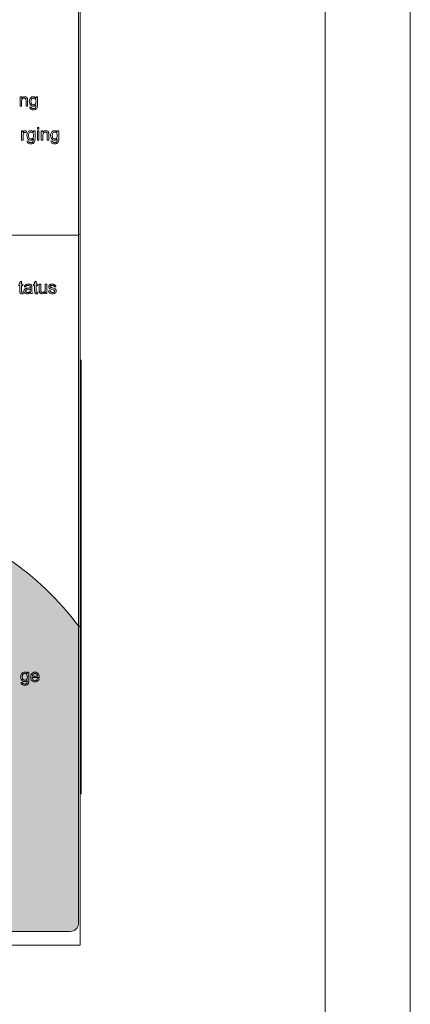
# Model space of a CAD drawing. Header units: millimetres. Extents: x 0 to 420, y 0 to 297.
# Tile 12 of 13: x 374 to 420, y 81 to 197. Entities that reach past the tile are written whole.
import ezdxf

# ---------------------------------------------------------------- set-up
doc = ezdxf.new("R2010")
doc.units = ezdxf.units.MM
doc.layers.get('0').update_dxf_attribs({"linetype": 'CONTINUOUS', "lineweight": 13})

msp = doc.modelspace()

# ---------------------------------------------------------------- hatches: boundary and pattern name
h = msp.add_hatch(color=18)
h.paths.add_polyline_path([(362.26, 138.33), (333.83, 145.62, -0.332186), (311.38, 171.59), (311.38, 90.6, 0.414214), (312.38, 89.6), (379.98, 89.6, 0.414214), (380.98, 90.6), (380.98, 125.5, 0.1645)])
h.paths.add_polyline_path([(361.63, 98.2, 0.414214), (362.13, 98.7), (362.13, 115.9, 0.414214), (361.63, 116.4), (329.8, 116.4, 0.414214), (329.3, 115.9), (329.3, 98.7, 0.414214), (329.8, 98.2)], flags=16)
h.paths.add_polyline_path([(367.48, 115.1), (372.08, 115.1, -0.414214), (372.28, 114.9), (372.28, 107.3, -0.414214), (372.08, 107.1), (367.48, 107.1, -0.414214), (367.28, 107.3), (367.28, 114.9, -0.414214)], flags=16)

# ---------------------------------------------------------------- linework, layer by layer
for p, q in [((381.18, 209), (381.18, 88)), ((380.98, 90.6), (380.98, 206.4)), ((374.09, 187.79), (374.09, 186.7)), ((374.25, 187.79), (374.09, 187.79)), ((374.25, 187.63), (374.25, 187.79)), ((375.97, 187.79), (375.97, 187.66)), ((376.14, 187.79), (375.97, 187.79)), ((376.14, 186.85), (376.14, 187.79)), ((374.09, 186.7), (374.27, 186.7)), ((374.27, 186.7), (374.27, 187.29)), ((374.79, 187.36), (374.79, 186.7)), ((374.79, 186.7), (374.97, 186.7)), ((374.97, 186.7), (374.97, 187.37)), ((375.4, 186.58), (375.22, 186.61)), ((376.13, 184.2), (376.13, 183.99)), ((376.31, 184.2), (376.13, 184.2)), ((376.31, 183.99), (376.31, 184.2)), ((374.26, 183.79), (374.26, 182.7)), ((374.43, 183.79), (374.26, 183.79)), ((374.43, 183.62), (374.43, 183.79)), ((374.45, 182.7), (374.45, 183.27)), ((374.79, 183.58), (374.85, 183.75)), ((375.68, 183.79), (375.68, 183.66)), ((375.85, 183.79), (375.68, 183.79)), ((375.85, 182.85), (375.85, 183.79)), ((376.13, 183.99), (376.31, 183.99)), ((376.13, 183.79), (376.13, 182.7)), ((376.31, 183.79), (376.13, 183.79)), ((376.31, 182.7), (376.31, 183.79)), ((376.59, 183.79), (376.59, 182.7)), ((376.76, 183.79), (376.59, 183.79)), ((376.76, 183.63), (376.76, 183.79)), ((376.78, 182.7), (376.78, 183.29)), ((377.29, 183.36), (377.29, 182.7)), ((377.47, 182.7), (377.47, 183.37)), ((378.47, 183.79), (378.47, 183.66)), ((378.64, 183.79), (378.47, 183.79)), ((378.64, 182.85), (378.64, 183.79)), ((374.26, 182.7), (374.45, 182.7)), ((375.11, 182.58), (374.93, 182.61)), ((376.13, 182.7), (376.31, 182.7)), ((376.59, 182.7), (376.78, 182.7)), ((377.29, 182.7), (377.47, 182.7)), ((377.9, 182.58), (377.72, 182.61)), ((311.39, 171.54), (380.98, 171.54)), ((380.98, 171.59), (381.18, 171.59)), ((374.06, 165.74), (373.92, 165.74)), ((374.24, 166.12), (374.06, 166.01)), ((374.06, 166.01), (374.06, 165.74)), ((374.24, 165.74), (374.24, 166.12)), ((374.43, 165.74), (374.24, 165.74)), ((374.43, 165.59), (374.43, 165.74)), ((375.8, 165.74), (375.67, 165.74)), ((375.67, 165.74), (375.67, 165.59)), ((375.99, 166.12), (375.8, 166.01)), ((375.8, 166.01), (375.8, 165.74)), ((375.99, 165.74), (375.99, 166.12)), ((376.17, 165.74), (375.99, 165.74)), ((376.17, 165.59), (376.17, 165.74)), ((376.53, 165.74), (376.35, 165.74)), ((376.35, 165.74), (376.35, 165.06)), ((376.53, 165.13), (376.53, 165.74)), ((377.23, 165.74), (377.05, 165.74)), ((377.05, 165.74), (377.05, 165.15)), ((377.23, 164.65), (377.23, 165.74)), ((373.92, 165.59), (374.06, 165.59)), ((374.06, 165.59), (374.06, 164.97)), ((374.24, 165.59), (374.43, 165.59)), ((374.24, 164.96), (374.24, 165.59)), ((374.45, 164.65), (374.43, 164.81)), ((374.57, 165.43), (374.75, 165.4)), ((375.3, 165.2), (375.3, 165.13)), ((375.35, 164.65), (375.54, 164.65)), ((375.49, 165.11), (375.49, 165.35)), ((375.67, 165.59), (375.8, 165.59)), ((375.8, 165.59), (375.8, 164.97)), ((375.99, 165.59), (376.17, 165.59)), ((375.99, 164.96), (375.99, 165.59)), ((376.2, 164.65), (376.17, 164.81)), ((377.07, 164.81), (377.07, 164.65)), ((377.07, 164.65), (377.23, 164.65)), ((377.63, 165), (377.44, 164.97)), ((378.13, 165.43), (378.31, 165.46)), ((381.28, 156.8), (381.18, 156.8)), ((381.28, 105.8), (381.28, 156.8)), ((380.98, 125.5), (381.18, 125.5)), ((381.28, 105.8), (381.18, 105.8)), ((312.38, 89.6), (379.98, 89.6)), ((381.18, 88), (311.18, 88))]:
    msp.add_line(p, q)
at = {"color": 7}
for p, q in [((375.12, 120.09), (374.95, 120.09)), ((374.95, 120.09), (374.95, 119.96)), ((375.12, 119.15), (375.12, 120.09)), ((375.53, 119.5), (376.34, 119.5)), ((376.14, 119.65), (375.54, 119.65)), ((376.33, 119.33), (376.14, 119.35)), ((374.38, 118.88), (374.2, 118.91))]:
    msp.add_line(p, q, dxfattribs=at)
at = {"ltscale": 5}
for points in [[(0, 0), (420, 0), (420, 297), (0, 297)], [(10, 10), (410, 10), (410, 287), (10, 287)]]:
    msp.add_lwpolyline(points, close=True, dxfattribs=at)
for points in [[(374.6, 187.81), (374.46, 187.79), (374.35, 187.73), (374.25, 187.63)], [(374.78, 187.78), (374.72, 187.8), (374.66, 187.81), (374.6, 187.81)], [(374.9, 187.68), (374.87, 187.72), (374.83, 187.75), (374.78, 187.78)], [(374.96, 187.55), (374.95, 187.6), (374.93, 187.64), (374.9, 187.68)], [(375.4, 187.74), (375.34, 187.69), (375.28, 187.62), (375.24, 187.54)], [(375.65, 187.81), (375.56, 187.8), (375.48, 187.78), (375.4, 187.74)], [(375.97, 187.66), (375.88, 187.74), (375.77, 187.79), (375.65, 187.81)], [(374.27, 187.29), (374.28, 187.43), (374.31, 187.52), (374.36, 187.58)], [(374.36, 187.58), (374.42, 187.62), (374.48, 187.64), (374.56, 187.65)], [(374.56, 187.65), (374.61, 187.65), (374.65, 187.64), (374.69, 187.62)], [(374.69, 187.62), (374.72, 187.59), (374.75, 187.56), (374.77, 187.53)], [(374.77, 187.53), (374.78, 187.49), (374.78, 187.43), (374.79, 187.36)], [(374.97, 187.37), (374.97, 187.45), (374.97, 187.51), (374.96, 187.55)], [(375.24, 187.54), (375.21, 187.45), (375.19, 187.35), (375.18, 187.25)], [(375.18, 187.25), (375.2, 187.1), (375.24, 186.97), (375.31, 186.86)], [(375.22, 186.61), (375.23, 186.5), (375.27, 186.41), (375.34, 186.35)], [(375.31, 186.86), (375.4, 186.77), (375.51, 186.72), (375.65, 186.7)], [(375.37, 187.26), (375.38, 187.39), (375.41, 187.49), (375.46, 187.56)], [(375.46, 186.95), (375.41, 187.02), (375.38, 187.12), (375.37, 187.26)], [(375.46, 186.46), (375.43, 186.49), (375.41, 186.53), (375.4, 186.58)], [(375.46, 187.56), (375.52, 187.62), (375.59, 187.65), (375.67, 187.66)], [(375.67, 186.85), (375.59, 186.86), (375.52, 186.9), (375.46, 186.95)], [(375.65, 186.7), (375.77, 186.72), (375.86, 186.76), (375.95, 186.84)], [(375.67, 187.66), (375.75, 187.65), (375.81, 187.62), (375.88, 187.56)], [(375.88, 186.95), (375.82, 186.89), (375.75, 186.86), (375.67, 186.85)], [(375.94, 186.61), (375.92, 186.55), (375.89, 186.5), (375.85, 186.46)], [(375.88, 187.56), (375.93, 187.49), (375.96, 187.39), (375.97, 187.26)], [(375.97, 187.26), (375.96, 187.12), (375.93, 187.02), (375.88, 186.95)], [(375.95, 186.84), (375.95, 186.73), (375.95, 186.65), (375.94, 186.61)], [(376.09, 186.49), (376.12, 186.57), (376.13, 186.69), (376.14, 186.85)], [(375.34, 186.35), (375.42, 186.3), (375.52, 186.27), (375.65, 186.26)], [(375.65, 186.41), (375.57, 186.42), (375.51, 186.44), (375.46, 186.46)], [(375.85, 186.46), (375.8, 186.44), (375.73, 186.42), (375.65, 186.41)], [(375.65, 186.26), (375.76, 186.27), (375.85, 186.29), (375.92, 186.32)], [(375.92, 186.32), (375.99, 186.37), (376.05, 186.42), (376.09, 186.49)], [(374.54, 183.77), (374.51, 183.74), (374.47, 183.69), (374.43, 183.62)], [(374.45, 183.27), (374.45, 183.35), (374.46, 183.42), (374.48, 183.48)], [(374.48, 183.48), (374.49, 183.52), (374.52, 183.56), (374.54, 183.58)], [(374.66, 183.81), (374.62, 183.81), (374.58, 183.79), (374.54, 183.77)], [(374.54, 183.58), (374.58, 183.6), (374.61, 183.62), (374.65, 183.62)], [(374.65, 183.62), (374.7, 183.62), (374.74, 183.6), (374.79, 183.58)], [(374.85, 183.75), (374.78, 183.79), (374.72, 183.81), (374.66, 183.81)], [(374.95, 183.54), (374.92, 183.45), (374.9, 183.35), (374.89, 183.25)], [(374.89, 183.25), (374.91, 183.1), (374.95, 182.97), (375.01, 182.86)], [(375.11, 183.74), (375.05, 183.69), (374.99, 183.62), (374.95, 183.54)], [(375.08, 183.26), (375.09, 183.39), (375.12, 183.49), (375.17, 183.56)], [(375.16, 182.95), (375.12, 183.02), (375.09, 183.12), (375.08, 183.26)], [(375.36, 183.81), (375.27, 183.8), (375.18, 183.78), (375.11, 183.74)], [(375.17, 183.56), (375.23, 183.62), (375.3, 183.65), (375.37, 183.66)], [(375.68, 183.66), (375.58, 183.74), (375.48, 183.79), (375.36, 183.81)], [(375.37, 183.66), (375.45, 183.65), (375.52, 183.62), (375.59, 183.56)], [(375.59, 183.56), (375.63, 183.49), (375.66, 183.39), (375.68, 183.26)], [(375.68, 183.26), (375.67, 183.12), (375.63, 183.02), (375.59, 182.95)], [(377.1, 183.81), (376.96, 183.79), (376.85, 183.73), (376.76, 183.63)], [(376.78, 183.29), (376.79, 183.43), (376.82, 183.52), (376.86, 183.58)], [(376.86, 183.58), (376.92, 183.62), (376.99, 183.64), (377.06, 183.65)], [(377.06, 183.65), (377.11, 183.65), (377.15, 183.64), (377.19, 183.62)], [(377.28, 183.78), (377.23, 183.8), (377.17, 183.81), (377.1, 183.81)], [(377.19, 183.62), (377.23, 183.59), (377.25, 183.56), (377.27, 183.53)], [(377.27, 183.53), (377.28, 183.49), (377.29, 183.43), (377.29, 183.36)], [(377.41, 183.68), (377.38, 183.72), (377.34, 183.75), (377.28, 183.78)], [(377.46, 183.55), (377.45, 183.6), (377.43, 183.64), (377.41, 183.68)], [(377.47, 183.37), (377.47, 183.45), (377.47, 183.51), (377.46, 183.55)], [(377.74, 183.54), (377.71, 183.45), (377.69, 183.35), (377.69, 183.25)], [(377.69, 183.25), (377.7, 183.1), (377.74, 182.97), (377.81, 182.86)], [(377.91, 183.74), (377.84, 183.69), (377.79, 183.62), (377.74, 183.54)], [(377.88, 183.26), (377.89, 183.39), (377.92, 183.49), (377.96, 183.56)], [(377.96, 182.95), (377.92, 183.02), (377.89, 183.12), (377.88, 183.26)], [(378.16, 183.81), (378.06, 183.8), (377.98, 183.78), (377.91, 183.74)], [(377.96, 183.56), (378.03, 183.62), (378.09, 183.65), (378.17, 183.66)], [(378.47, 183.66), (378.38, 183.74), (378.28, 183.79), (378.16, 183.81)], [(378.17, 183.66), (378.25, 183.65), (378.32, 183.62), (378.38, 183.56)], [(378.38, 183.56), (378.43, 183.49), (378.46, 183.39), (378.47, 183.26)], [(378.47, 183.26), (378.46, 183.12), (378.43, 183.02), (378.39, 182.95)], [(374.93, 182.61), (374.94, 182.5), (374.98, 182.41), (375.04, 182.35)], [(375.01, 182.86), (375.1, 182.77), (375.22, 182.72), (375.36, 182.7)], [(375.04, 182.35), (375.12, 182.3), (375.23, 182.27), (375.36, 182.26)], [(375.17, 182.46), (375.14, 182.49), (375.12, 182.53), (375.11, 182.58)], [(375.38, 182.85), (375.3, 182.86), (375.23, 182.9), (375.16, 182.95)], [(375.36, 182.41), (375.28, 182.42), (375.22, 182.44), (375.17, 182.46)], [(375.36, 182.7), (375.47, 182.72), (375.57, 182.76), (375.66, 182.84)], [(375.55, 182.46), (375.5, 182.44), (375.44, 182.42), (375.36, 182.41)], [(375.36, 182.26), (375.47, 182.27), (375.56, 182.29), (375.63, 182.32)], [(375.59, 182.95), (375.53, 182.89), (375.46, 182.86), (375.38, 182.85)], [(375.65, 182.61), (375.63, 182.55), (375.59, 182.5), (375.55, 182.46)], [(375.63, 182.32), (375.7, 182.37), (375.75, 182.42), (375.8, 182.49)], [(375.66, 182.84), (375.66, 182.73), (375.65, 182.65), (375.65, 182.61)], [(375.8, 182.49), (375.82, 182.57), (375.84, 182.69), (375.85, 182.85)], [(377.72, 182.61), (377.74, 182.5), (377.77, 182.41), (377.84, 182.35)], [(377.81, 182.86), (377.9, 182.77), (378.01, 182.72), (378.16, 182.7)], [(377.84, 182.35), (377.92, 182.3), (378.02, 182.27), (378.15, 182.26)], [(377.96, 182.46), (377.94, 182.49), (377.92, 182.53), (377.9, 182.58)], [(378.17, 182.85), (378.09, 182.86), (378.02, 182.9), (377.96, 182.95)], [(378.15, 182.41), (378.07, 182.42), (378.01, 182.44), (377.96, 182.46)], [(378.35, 182.46), (378.3, 182.44), (378.24, 182.42), (378.15, 182.41)], [(378.15, 182.26), (378.26, 182.27), (378.35, 182.29), (378.43, 182.32)], [(378.16, 182.7), (378.27, 182.72), (378.37, 182.76), (378.46, 182.84)], [(378.39, 182.95), (378.32, 182.89), (378.25, 182.86), (378.17, 182.85)], [(378.44, 182.61), (378.42, 182.55), (378.39, 182.5), (378.35, 182.46)], [(378.43, 182.32), (378.5, 182.37), (378.55, 182.42), (378.59, 182.49)], [(378.46, 182.84), (378.46, 182.73), (378.45, 182.65), (378.44, 182.61)], [(378.59, 182.49), (378.62, 182.57), (378.64, 182.69), (378.64, 182.85)], [(374.82, 165.72), (374.75, 165.69), (374.7, 165.65), (374.66, 165.61)], [(375.06, 165.76), (374.97, 165.76), (374.89, 165.74), (374.82, 165.72)], [(375.29, 165.73), (375.23, 165.75), (375.16, 165.76), (375.06, 165.76)], [(375.42, 165.65), (375.39, 165.67), (375.35, 165.7), (375.29, 165.73)], [(377.6, 165.69), (377.56, 165.66), (377.53, 165.62), (377.51, 165.58)], [(377.72, 165.74), (377.67, 165.72), (377.63, 165.7), (377.6, 165.69)], [(377.88, 165.76), (377.82, 165.76), (377.77, 165.75), (377.72, 165.74)], [(378.1, 165.72), (378.03, 165.74), (377.96, 165.76), (377.88, 165.76)], [(378.24, 165.62), (378.21, 165.66), (378.16, 165.69), (378.1, 165.72)], [(374.06, 164.97), (374.06, 164.87), (374.07, 164.79), (374.08, 164.75)], [(374.08, 164.75), (374.1, 164.72), (374.12, 164.69), (374.16, 164.67)], [(374.16, 164.67), (374.2, 164.65), (374.25, 164.64), (374.31, 164.64)], [(374.25, 164.86), (374.24, 164.88), (374.24, 164.91), (374.24, 164.96)], [(374.28, 164.82), (374.27, 164.83), (374.26, 164.84), (374.25, 164.86)], [(374.34, 164.81), (374.32, 164.81), (374.3, 164.81), (374.28, 164.82)], [(374.31, 164.64), (374.35, 164.64), (374.4, 164.64), (374.45, 164.65)], [(374.43, 164.81), (374.39, 164.81), (374.37, 164.81), (374.34, 164.81)], [(374.58, 165.08), (374.56, 165.04), (374.55, 164.99), (374.54, 164.94)], [(374.54, 164.94), (374.55, 164.85), (374.59, 164.78), (374.64, 164.71)], [(374.66, 165.61), (374.62, 165.56), (374.6, 165.5), (374.57, 165.43)], [(374.67, 165.19), (374.64, 165.16), (374.61, 165.12), (374.58, 165.08)], [(374.64, 164.71), (374.71, 164.67), (374.8, 164.64), (374.91, 164.63)], [(374.81, 165.25), (374.76, 165.23), (374.71, 165.21), (374.67, 165.19)], [(374.74, 164.94), (374.74, 164.97), (374.75, 165), (374.76, 165.03)], [(374.79, 164.82), (374.76, 164.85), (374.75, 164.89), (374.74, 164.94)], [(374.75, 165.4), (374.78, 165.48), (374.81, 165.53), (374.85, 165.56)], [(374.76, 165.03), (374.78, 165.05), (374.81, 165.07), (374.84, 165.09)], [(374.96, 164.77), (374.89, 164.78), (374.83, 164.79), (374.79, 164.82)], [(374.97, 165.28), (374.9, 165.27), (374.85, 165.26), (374.81, 165.25)], [(374.84, 165.09), (374.87, 165.1), (374.93, 165.11), (375.12, 165.15)], [(374.85, 165.56), (374.89, 165.59), (374.95, 165.6), (375.04, 165.61)], [(374.91, 164.63), (374.99, 164.63), (375.05, 164.64), (375.12, 164.66)], [(375.15, 164.82), (375.09, 164.79), (375.03, 164.78), (374.96, 164.77)], [(375.3, 165.34), (375.22, 165.32), (375.11, 165.3), (374.97, 165.28)], [(375.04, 165.61), (375.13, 165.6), (375.2, 165.58), (375.25, 165.55)], [(375.12, 165.15), (375.22, 165.17), (375.3, 165.2)], [(375.12, 164.66), (375.18, 164.69), (375.24, 164.73), (375.31, 164.78)], [(375.27, 164.94), (375.24, 164.89), (375.2, 164.85), (375.15, 164.82)], [(375.25, 165.55), (375.28, 165.51), (375.29, 165.46), (375.3, 165.39)], [(375.3, 165.13), (375.3, 165.05), (375.28, 164.99), (375.27, 164.94)], [(375.3, 165.39), (375.3, 165.38), (375.3, 165.36), (375.3, 165.34)], [(375.31, 164.78), (375.32, 164.73), (375.33, 164.69), (375.35, 164.65)], [(375.48, 165.52), (375.46, 165.57), (375.44, 165.61), (375.42, 165.65)], [(375.49, 165.35), (375.48, 165.43), (375.48, 165.48), (375.48, 165.52)], [(375.5, 164.78), (375.49, 164.84), (375.49, 164.95), (375.49, 165.11)], [(375.54, 164.65), (375.52, 164.69), (375.51, 164.73), (375.5, 164.78)], [(375.8, 164.97), (375.81, 164.87), (375.81, 164.79), (375.83, 164.75)], [(375.83, 164.75), (375.84, 164.72), (375.87, 164.69), (375.9, 164.67)], [(375.9, 164.67), (375.94, 164.65), (376, 164.64), (376.06, 164.64)], [(376, 164.86), (375.99, 164.88), (375.99, 164.91), (375.99, 164.96)], [(376.03, 164.82), (376.01, 164.83), (376, 164.84), (376, 164.86)], [(376.09, 164.81), (376.07, 164.81), (376.04, 164.81), (376.03, 164.82)], [(376.06, 164.64), (376.1, 164.64), (376.15, 164.64), (376.2, 164.65)], [(376.17, 164.81), (376.14, 164.81), (376.11, 164.81), (376.09, 164.81)], [(376.35, 165.06), (376.35, 164.99), (376.35, 164.93), (376.36, 164.89)], [(376.36, 164.89), (376.37, 164.84), (376.39, 164.79), (376.42, 164.75)], [(376.42, 164.75), (376.45, 164.72), (376.49, 164.69), (376.54, 164.66)], [(376.54, 164.94), (376.54, 164.98), (376.53, 165.04), (376.53, 165.13)], [(376.62, 164.82), (376.58, 164.86), (376.56, 164.89), (376.54, 164.94)], [(376.54, 164.66), (376.6, 164.64), (376.66, 164.63), (376.72, 164.63)], [(376.76, 164.78), (376.7, 164.79), (376.66, 164.8), (376.62, 164.82)], [(376.72, 164.63), (376.86, 164.65), (376.97, 164.71), (377.07, 164.81)], [(376.91, 164.83), (376.86, 164.8), (376.81, 164.79), (376.76, 164.78)], [(377.01, 164.94), (376.99, 164.9), (376.96, 164.86), (376.91, 164.83)], [(377.05, 165.15), (377.04, 165.06), (377.03, 164.99), (377.01, 164.94)], [(377.44, 164.97), (377.48, 164.86), (377.52, 164.78), (377.59, 164.71)], [(377.51, 165.58), (377.49, 165.54), (377.48, 165.5), (377.48, 165.45)], [(377.48, 165.45), (377.48, 165.4), (377.49, 165.35), (377.52, 165.3)], [(377.52, 165.3), (377.55, 165.26), (377.58, 165.23), (377.63, 165.2)], [(377.59, 164.71), (377.66, 164.67), (377.77, 164.64), (377.91, 164.63)], [(377.63, 165.2), (377.7, 165.17), (377.79, 165.14)], [(377.71, 164.84), (377.67, 164.88), (377.64, 164.93), (377.63, 165)], [(377.65, 165.47), (377.66, 165.5), (377.68, 165.54), (377.71, 165.57)], [(377.68, 165.4), (377.66, 165.42), (377.66, 165.45), (377.65, 165.47)], [(377.75, 165.36), (377.72, 165.37), (377.69, 165.39), (377.68, 165.4)], [(377.71, 165.57), (377.75, 165.59), (377.81, 165.6), (377.89, 165.61)], [(377.91, 164.78), (377.83, 164.78), (377.76, 164.8), (377.71, 164.84)], [(377.91, 165.31), (377.83, 165.33), (377.78, 165.35), (377.75, 165.36)], [(377.79, 165.14), (378.01, 165.09), (378.07, 165.06), (378.1, 165.05)], [(377.89, 165.61), (377.96, 165.6), (378.01, 165.59), (378.05, 165.56)], [(378.18, 165.22), (378.12, 165.25), (378.03, 165.28), (377.91, 165.31)], [(378.1, 164.83), (378.05, 164.8), (377.99, 164.78), (377.91, 164.78)], [(377.91, 164.63), (377.99, 164.63), (378.07, 164.65), (378.14, 164.67)], [(378.05, 165.56), (378.09, 165.53), (378.11, 165.48), (378.13, 165.43)], [(378.1, 165.05), (378.13, 165.02), (378.15, 164.99), (378.16, 164.95)], [(378.16, 164.95), (378.15, 164.91), (378.13, 164.87), (378.1, 164.83)], [(378.14, 164.67), (378.2, 164.7), (378.25, 164.75), (378.29, 164.8)], [(378.3, 165.13), (378.27, 165.16), (378.23, 165.2), (378.18, 165.22)], [(378.31, 165.46), (378.29, 165.52), (378.27, 165.58), (378.24, 165.62)], [(378.29, 164.8), (378.32, 164.85), (378.34, 164.91), (378.35, 164.97)], [(378.35, 164.97), (378.34, 165.03), (378.33, 165.08), (378.3, 165.13)]]:
    msp.add_lwpolyline(points)
at = {"color": 7}
for points in [[(374.22, 119.84), (374.19, 119.75), (374.17, 119.65), (374.16, 119.55)], [(374.16, 119.55), (374.18, 119.4), (374.22, 119.27), (374.28, 119.16)], [(374.38, 120.04), (374.32, 119.99), (374.26, 119.92), (374.22, 119.84)], [(374.35, 119.56), (374.36, 119.69), (374.39, 119.79), (374.44, 119.86)], [(374.44, 119.25), (374.39, 119.32), (374.36, 119.42), (374.35, 119.56)], [(374.63, 120.11), (374.54, 120.1), (374.45, 120.08), (374.38, 120.04)], [(374.44, 119.86), (374.5, 119.92), (374.57, 119.95), (374.65, 119.96)], [(374.95, 119.96), (374.86, 120.04), (374.75, 120.09), (374.63, 120.11)], [(374.65, 119.96), (374.72, 119.95), (374.79, 119.92), (374.86, 119.86)], [(374.86, 119.86), (374.9, 119.79), (374.94, 119.69), (374.95, 119.56)], [(374.95, 119.56), (374.94, 119.42), (374.91, 119.32), (374.86, 119.25)], [(375.48, 119.96), (375.4, 119.85), (375.35, 119.72), (375.34, 119.53)], [(375.34, 119.53), (375.35, 119.36), (375.4, 119.22), (375.48, 119.12)], [(375.84, 120.11), (375.7, 120.09), (375.58, 120.04), (375.48, 119.96)], [(375.63, 119.22), (375.58, 119.29), (375.54, 119.38), (375.53, 119.5)], [(375.54, 119.65), (375.55, 119.74), (375.58, 119.81), (375.63, 119.87)], [(375.63, 119.87), (375.69, 119.92), (375.76, 119.95), (375.85, 119.96)], [(376.2, 119.96), (376.1, 120.04), (375.98, 120.09), (375.84, 120.11)], [(375.85, 119.96), (375.93, 119.95), (376.01, 119.91), (376.07, 119.85)], [(376.14, 119.35), (376.11, 119.28), (376.07, 119.22), (376.03, 119.18)], [(376.07, 119.85), (376.1, 119.8), (376.13, 119.74), (376.14, 119.65)], [(376.16, 119.07), (376.23, 119.13), (376.29, 119.22), (376.33, 119.33)], [(376.34, 119.55), (376.32, 119.72), (376.27, 119.86), (376.2, 119.96)], [(376.34, 119.5), (376.34, 119.52), (376.34, 119.53), (376.34, 119.55)], [(374.2, 118.91), (374.21, 118.8), (374.25, 118.71), (374.31, 118.65)], [(374.28, 119.16), (374.38, 119.07), (374.49, 119.02), (374.63, 119)], [(374.31, 118.65), (374.4, 118.6), (374.5, 118.57), (374.63, 118.56)], [(374.44, 118.76), (374.41, 118.79), (374.39, 118.83), (374.38, 118.88)], [(374.65, 119.15), (374.57, 119.16), (374.5, 119.2), (374.44, 119.25)], [(374.63, 118.71), (374.55, 118.72), (374.49, 118.74), (374.44, 118.76)], [(374.63, 119), (374.74, 119.02), (374.84, 119.06), (374.93, 119.14)], [(374.82, 118.76), (374.77, 118.74), (374.71, 118.72), (374.63, 118.71)], [(374.63, 118.56), (374.74, 118.57), (374.83, 118.59), (374.9, 118.62)], [(374.86, 119.25), (374.8, 119.19), (374.73, 119.16), (374.65, 119.15)], [(374.92, 118.91), (374.9, 118.85), (374.87, 118.8), (374.82, 118.76)], [(374.9, 118.62), (374.97, 118.67), (375.03, 118.72), (375.07, 118.79)], [(374.93, 119.14), (374.93, 119.03), (374.93, 118.95), (374.92, 118.91)], [(375.07, 118.79), (375.09, 118.87), (375.11, 118.99), (375.12, 119.15)], [(375.48, 119.12), (375.57, 119.04), (375.7, 118.99), (375.85, 118.98)], [(375.85, 119.13), (375.77, 119.14), (375.69, 119.17), (375.63, 119.22)], [(376.03, 119.18), (375.98, 119.15), (375.92, 119.13), (375.85, 119.13)], [(375.85, 118.98), (375.98, 118.99), (376.08, 119.02), (376.16, 119.07)]]:
    msp.add_lwpolyline(points, dxfattribs=at)
for centre, radius, start, end in [((352.65, 104.25), 35.42, 36.8719, 74.238), ((379.98, 90.6), 1, 270, 0)]:
    msp.add_arc(centre, radius, start, end)

doc.saveas('drawing.dxf')
